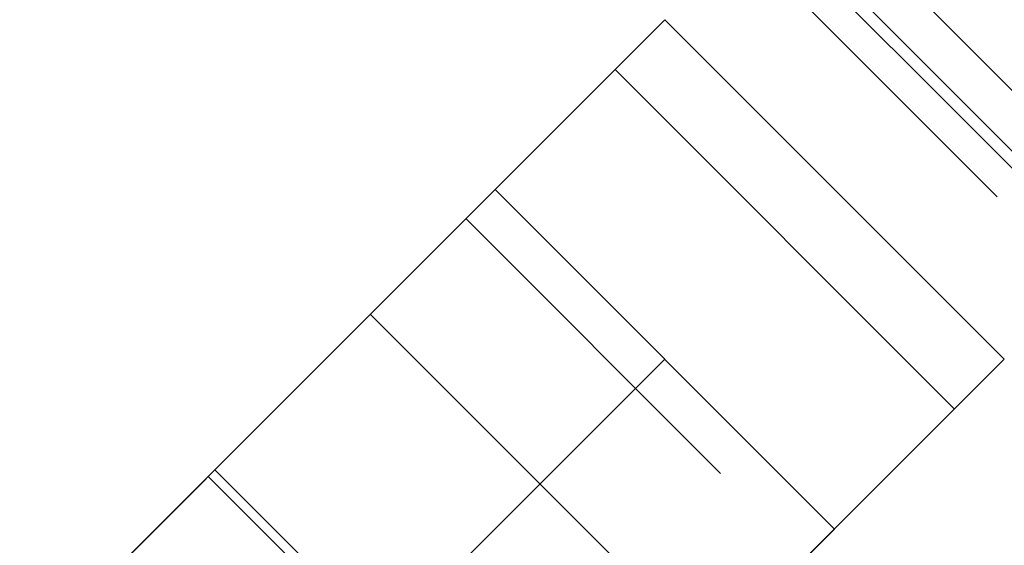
# Model space of a CAD drawing. Header units: millimetres. Extents: x -1030 to 192, y -442 to 180.
# Tile 192 of 256: x 139.15 to 143.25, y -382.69 to -380.5. Entities that reach past the tile are written whole.
import ezdxf

# ---------------------------------------------------------------- set-up
doc = ezdxf.new("R2010")
doc.units = ezdxf.units.MM
doc.header["$MEASUREMENT"] = 0
doc.layers.add('OVIDIO 120x60x72h', color=7, linetype='Continuous')

msp = doc.modelspace()

# ---------------------------------------------------------------- linework, layer by layer
at = {"layer": 'OVIDIO 120x60x72h', "extrusion": (-0.108979, 0.202852, 0.973126)}
for points in [[(38.868, 451.5685), (38.868, 612.2243)], [(38.868, 612.2243), (38.868, 451.5685)], [(38.5725, 612.2243), (38.5725, 451.5685)], [(38.2771, 612.2243), (38.2771, 451.5685)], [(38.2771, 451.5685), (38.2771, 612.2243)]]:
    msp.add_lwpolyline(points, dxfattribs=at)
at = {"layer": 'OVIDIO 120x60x72h', "extrusion": (-0.021464, 0.046296, 0.998697)}
msp.add_lwpolyline([(19.9294, 365.9942), (19.9294, 466.5073)], dxfattribs=at)
at = {"layer": 'OVIDIO 120x60x72h', "extrusion": (-0.235702, 0.235702, 0.942809)}
for points in [[(169.6528, 623.0175), (169.6528, 518.4771)], [(171.0609, 628.1882), (171.0609, 522.7802)], [(175.9098, 649.4132), (175.9098, 540.3354)], [(174.9611, 540.3354), (174.9611, 649.4132)], [(177.8072, 540.3354), (177.8072, 649.4132)], [(178.7558, 649.4132), (178.7558, 540.3354)]]:
    msp.add_lwpolyline(points, dxfattribs=at)
at = {"layer": 'OVIDIO 120x60x72h', "extrusion": (0.881274, 0.265352, -0.39108)}
for points in [[(-375.7164, 607.8304), (-417.5841, 662.2096)], [(-399.0446, 646.546), (-443.3575, 704.1011)]]:
    msp.add_lwpolyline(points, dxfattribs=at)
at = {"layer": 'OVIDIO 120x60x72h', "extrusion": (-0.202852, 0.108979, 0.973126)}
for points in [[(299.8346, 513.0026), (299.8346, 352.3468)], [(299.8346, 352.3468), (299.8346, 513.0026)], [(300.1301, 513.0026), (300.1301, 352.3468)], [(300.4256, 352.3468), (300.4256, 513.0026)], [(300.4256, 513.0026), (300.4256, 352.3468)]]:
    msp.add_lwpolyline(points, dxfattribs=at)
at = {"layer": 'OVIDIO 120x60x72h', "extrusion": (0.265352, 0.881274, 0.39108)}
msp.add_lwpolyline([(-262.6077, 775.0404), (-220.74, 720.6611)], dxfattribs=at)
at = {"layer": 'OVIDIO 120x60x72h', "extrusion": (-0.046296, 0.021464, 0.998697)}
for points in [[(310.702, 243.4754), (310.702, 344.7798)], [(312.1882, 244.4436), (312.1882, 344.9548)]]:
    msp.add_lwpolyline(points, dxfattribs=at)
at = {"layer": 'OVIDIO 120x60x72h', "extrusion": (-0.015219, -0.015219, 0.999768)}
for points in [[(153.0376, -369.2713), (143.66, -378.6467)], [(154.0981, -370.3321), (144.7206, -379.7074)], [(153.6739, -369.9078), (154.7763, -368.8056)], [(153.5678, -369.8017), (153.3151, -370.0543)], [(154.0981, -370.3321), (153.8454, -370.5847)], [(153.8454, -370.5847), (154.0981, -370.3321)]]:
    msp.add_lwpolyline(points, dxfattribs=at)
at = {"layer": 'OVIDIO 120x60x72h', "extrusion": (-0.000231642, 0.999884, 0.015217)}
for points in [[(-145.4573, 41.3084), (-138, 531.1403)], [(-146.5177, 41.3245), (-139.0604, 531.1576)]]:
    msp.add_lwpolyline(points, dxfattribs=at)
at = {"layer": 'OVIDIO 120x60x72h', "extrusion": (0.707107, -0.707107, 0)}
for points in [[(-166.7585, 35.5783), (-166.8029, 35.5788), (-166.8476, 35.5803), (-166.8928, 35.5828), (-166.9382, 35.5864), (-166.9839, 35.591), (-167.0299, 35.5968), (-167.076, 35.6037), (-167.1224, 35.6117), (-167.1689, 35.6209), (-167.2155, 35.6312), (-167.2621, 35.6428), (-167.3088, 35.6555), (-167.3554, 35.6695), (-167.402, 35.6847), (-167.4484, 35.7011), (-167.4947, 35.7187), (-167.5407, 35.7376), (-167.5865, 35.7578), (-167.632, 35.7791), (-167.6771, 35.8017), (-167.7218, 35.8256), (-167.766, 35.8506), (-167.8097, 35.8769), (-167.8529, 35.9043), (-167.8955, 35.9329), (-167.9374, 35.9627), (-167.9786, 35.9936), (-168.0191, 36.0256), (-168.0588, 36.0587), (-168.0976, 36.0928), (-168.1356, 36.128), (-168.1727, 36.1641), (-168.2088, 36.2012), (-168.244, 36.2392), (-168.2781, 36.278), (-168.3112, 36.3177), (-168.3432, 36.3582), (-168.3741, 36.3994), (-168.4039, 36.4413), (-168.4325, 36.4839), (-168.4599, 36.5271), (-168.4862, 36.5708), (-168.5112, 36.615), (-168.535, 36.6597), (-168.5576, 36.7048), (-168.579, 36.7503), (-168.5992, 36.7961), (-168.6181, 36.8421), (-168.6357, 36.8884), (-168.6521, 36.9348), (-168.6673, 36.9814), (-168.6813, 37.028), (-168.694, 37.0746), (-168.7056, 37.1213), (-168.7159, 37.1679), (-168.7251, 37.2144), (-168.7331, 37.2607), (-168.74, 37.3069), (-168.7457, 37.3529), (-168.7504, 37.3986), (-168.754, 37.444), (-168.7565, 37.4891), (-168.758, 37.5339), (-168.7585, 37.5783)], [(-168.7585, 37.5783), (-168.758, 37.5339), (-168.7565, 37.4891), (-168.754, 37.444), (-168.7504, 37.3986), (-168.7457, 37.3529), (-168.74, 37.3069), (-168.7331, 37.2607), (-168.7251, 37.2144), (-168.7159, 37.1679), (-168.7056, 37.1213), (-168.694, 37.0746), (-168.6813, 37.028), (-168.6673, 36.9814), (-168.6521, 36.9348), (-168.6357, 36.8884), (-168.6181, 36.8421), (-168.5992, 36.7961), (-168.579, 36.7503), (-168.5576, 36.7048), (-168.535, 36.6597), (-168.5112, 36.615), (-168.4862, 36.5708), (-168.4599, 36.5271), (-168.4325, 36.4839), (-168.4039, 36.4413), (-168.3741, 36.3994), (-168.3432, 36.3582), (-168.3112, 36.3177), (-168.2781, 36.278), (-168.244, 36.2392), (-168.2088, 36.2012), (-168.1727, 36.1641), (-168.1356, 36.128), (-168.0976, 36.0928), (-168.0588, 36.0587), (-168.0191, 36.0256), (-167.9786, 35.9936), (-167.9374, 35.9627), (-167.8955, 35.9329), (-167.8529, 35.9043), (-167.8097, 35.8769), (-167.766, 35.8506), (-167.7218, 35.8256), (-167.6771, 35.8017), (-167.632, 35.7791), (-167.5865, 35.7578), (-167.5407, 35.7376), (-167.4947, 35.7187), (-167.4484, 35.7011), (-167.402, 35.6847), (-167.3554, 35.6695), (-167.3088, 35.6555), (-167.2621, 35.6428), (-167.2155, 35.6312), (-167.1689, 35.6209), (-167.1224, 35.6117), (-167.076, 35.6037), (-167.0299, 35.5968), (-166.9839, 35.591), (-166.9382, 35.5864), (-166.8928, 35.5828), (-166.8476, 35.5803), (-166.8029, 35.5788), (-166.7585, 35.5783)], [(-168.7585, 37.5783), (-168.7578, 37.5282), (-168.756, 37.478), (-168.7528, 37.4279), (-168.7484, 37.3777), (-168.7427, 37.3277), (-168.7358, 37.2777), (-168.7276, 37.228), (-168.7181, 37.1785), (-168.7074, 37.1293), (-168.6955, 37.0804), (-168.6824, 37.0318), (-168.6681, 36.9837), (-168.6526, 36.9361), (-168.6359, 36.8889), (-168.6181, 36.8423), (-168.5992, 36.7962), (-168.5793, 36.7508), (-168.5582, 36.706), (-168.5362, 36.6619), (-168.5132, 36.6186), (-168.4892, 36.576), (-168.4643, 36.5341), (-168.4385, 36.4931), (-168.4118, 36.453), (-168.3844, 36.4136), (-168.3562, 36.3752), (-168.3272, 36.3377), (-168.2975, 36.3011), (-168.2672, 36.2654), (-168.2363, 36.2307), (-168.2047, 36.1969), (-168.1727, 36.1641), (-168.1399, 36.132), (-168.1061, 36.1005), (-168.0714, 36.0696), (-168.0357, 36.0392), (-167.9991, 36.0096), (-167.9616, 35.9806), (-167.9231, 35.9524), (-167.8838, 35.9249), (-167.8436, 35.8983), (-167.8026, 35.8725), (-167.7608, 35.8476), (-167.7182, 35.8236), (-167.6748, 35.8006), (-167.6308, 35.7785), (-167.586, 35.7575), (-167.5406, 35.7376), (-167.4945, 35.7187), (-167.4479, 35.7009), (-167.4007, 35.6842), (-167.3531, 35.6687), (-167.3049, 35.6544), (-167.2564, 35.6413), (-167.2075, 35.6294), (-167.1583, 35.6187), (-167.1088, 35.6092), (-167.059, 35.601), (-167.0091, 35.5941), (-166.9591, 35.5884), (-166.9089, 35.584), (-166.8588, 35.5808), (-166.8086, 35.5789), (-166.7585, 35.5783)], [(-169.93, 61.7499), (-169.8631, 61.6813), (-169.7974, 61.6107), (-169.7333, 61.5384), (-169.6706, 61.4642), (-169.6096, 61.3882), (-169.5503, 61.3105), (-169.4926, 61.2311), (-169.4368, 61.1501), (-169.3829, 61.0675), (-169.331, 60.9835), (-169.281, 60.8981), (-169.2331, 60.8113), (-169.1872, 60.7232), (-169.1436, 60.6339), (-169.1022, 60.5436), (-169.063, 60.4522), (-169.026, 60.3598), (-168.9915, 60.2666), (-168.9592, 60.1727), (-168.9293, 60.078), (-168.9018, 59.9827), (-168.8768, 59.887), (-168.8541, 59.7908), (-168.8339, 59.6943), (-168.816, 59.5976), (-168.8006, 59.5007), (-168.7877, 59.4038), (-168.7771, 59.3069), (-168.7689, 59.2101), (-168.7631, 59.1136), (-168.7596, 59.0173), (-168.7585, 58.9214)], [(-168.7585, 58.9214), (-168.7596, 59.0173), (-168.7631, 59.1136), (-168.7689, 59.2101), (-168.7771, 59.3069), (-168.7877, 59.4038), (-168.8006, 59.5007), (-168.816, 59.5976), (-168.8339, 59.6943), (-168.8541, 59.7908), (-168.8768, 59.887), (-168.9018, 59.9827), (-168.9293, 60.078), (-168.9592, 60.1727), (-168.9915, 60.2666), (-169.026, 60.3598), (-169.063, 60.4522), (-169.1022, 60.5436), (-169.1436, 60.6339), (-169.1872, 60.7232), (-169.2331, 60.8113), (-169.281, 60.8981), (-169.331, 60.9835), (-169.3829, 61.0675), (-169.4368, 61.1501), (-169.4926, 61.2311), (-169.5503, 61.3105), (-169.6096, 61.3882), (-169.6706, 61.4642), (-169.7333, 61.5384), (-169.7974, 61.6107), (-169.8631, 61.6813), (-169.93, 61.7499)], [(-169.7585, 35.5783), (-169.7342, 35.5786), (-169.7099, 35.5795), (-169.6856, 35.581), (-169.6612, 35.583), (-169.6367, 35.5857), (-169.6123, 35.589), (-169.588, 35.5929), (-169.5636, 35.5975), (-169.5394, 35.6026), (-169.5153, 35.6083), (-169.4912, 35.6147), (-169.4674, 35.6216), (-169.4436, 35.6292), (-169.4201, 35.6373), (-169.3968, 35.646), (-169.3737, 35.6553), (-169.3509, 35.6651), (-169.3284, 35.6755), (-169.3061, 35.6865), (-169.2842, 35.6979), (-169.2626, 35.7099), (-169.2413, 35.7224), (-169.2205, 35.7354), (-169.2, 35.7488), (-169.1799, 35.7627), (-169.1602, 35.777), (-169.1409, 35.7918), (-169.1221, 35.8069), (-169.1037, 35.8225), (-169.0858, 35.8384), (-169.0683, 35.8546), (-169.0514, 35.8712), (-169.0348, 35.8882), (-169.0186, 35.9056), (-169.0027, 35.9235), (-168.9871, 35.9419), (-168.972, 35.9607), (-168.9572, 35.98), (-168.9429, 35.9997), (-168.929, 36.0198), (-168.9155, 36.0403), (-168.9026, 36.0612), (-168.8901, 36.0824), (-168.8781, 36.104), (-168.8666, 36.126), (-168.8557, 36.1482), (-168.8453, 36.1708), (-168.8354, 36.1936), (-168.8262, 36.2166), (-168.8175, 36.24), (-168.8093, 36.2635), (-168.8018, 36.2872), (-168.7948, 36.3111), (-168.7885, 36.3351), (-168.7828, 36.3592), (-168.7776, 36.3835), (-168.7731, 36.4078), (-168.7692, 36.4322), (-168.7659, 36.4566), (-168.7632, 36.481), (-168.7611, 36.5054), (-168.7597, 36.5298), (-168.7588, 36.5541), (-168.7585, 36.5783)], [(-168.7585, 59.2873), (-168.7588, 59.3112), (-168.7596, 59.3353), (-168.7611, 59.3595), (-168.7631, 59.3836), (-168.7658, 59.4079), (-168.769, 59.4321), (-168.7729, 59.4563), (-168.7773, 59.4805), (-168.7824, 59.5046), (-168.788, 59.5287), (-168.7943, 59.5526), (-168.8012, 59.5764), (-168.8087, 59.6001), (-168.8167, 59.6236), (-168.8254, 59.6469), (-168.8346, 59.67), (-168.8444, 59.6928), (-168.8548, 59.7154), (-168.8657, 59.7377), (-168.8771, 59.7597), (-168.8891, 59.7814), (-168.9016, 59.8028), (-168.9146, 59.8238), (-168.9281, 59.8444), (-168.942, 59.8647), (-168.9564, 59.8845), (-168.9713, 59.904), (-168.9865, 59.923), (-169.0022, 59.9415), (-169.0182, 59.9596), (-169.0346, 59.9772), (-169.0514, 59.9944)], [(-169.7585, 35.5783), (-169.7363, 35.5785), (-169.7139, 35.5793), (-169.6913, 35.5806), (-169.6686, 35.5823), (-169.6458, 35.5847), (-169.6228, 35.5876), (-169.5997, 35.591), (-169.5765, 35.595), (-169.5533, 35.5996), (-169.53, 35.6048), (-169.5066, 35.6105), (-169.4833, 35.6169), (-169.46, 35.6239), (-169.4367, 35.6315), (-169.4135, 35.6397), (-169.3904, 35.6485), (-169.3674, 35.658), (-169.3445, 35.668), (-169.3217, 35.6787), (-169.2992, 35.69), (-169.2768, 35.7019), (-169.2547, 35.7145), (-169.2329, 35.7276), (-169.2113, 35.7413), (-169.19, 35.7556), (-169.169, 35.7705), (-169.1484, 35.7859), (-169.1282, 35.8019), (-169.1083, 35.8185), (-169.0889, 35.8356), (-169.0699, 35.8531), (-169.0514, 35.8712), (-169.0333, 35.8897), (-169.0157, 35.9087), (-168.9987, 35.9282), (-168.9821, 35.948), (-168.9661, 35.9682), (-168.9507, 35.9889), (-168.9358, 36.0098), (-168.9215, 36.0311), (-168.9078, 36.0527), (-168.8946, 36.0745), (-168.8821, 36.0967), (-168.8702, 36.119), (-168.8589, 36.1416), (-168.8482, 36.1643), (-168.8381, 36.1872), (-168.8287, 36.2102), (-168.8199, 36.2333), (-168.8117, 36.2566), (-168.8041, 36.2798), (-168.7971, 36.3031), (-168.7907, 36.3265), (-168.7849, 36.3498), (-168.7798, 36.3731), (-168.7752, 36.3963), (-168.7712, 36.4195), (-168.7677, 36.4426), (-168.7648, 36.4656), (-168.7625, 36.4884), (-168.7607, 36.5112), (-168.7595, 36.5337), (-168.7587, 36.5561), (-168.7585, 36.5783)], [(-168.7585, 36.5783), (-168.7587, 36.5561), (-168.7595, 36.5337), (-168.7607, 36.5112), (-168.7625, 36.4884), (-168.7648, 36.4656), (-168.7677, 36.4426), (-168.7712, 36.4195), (-168.7752, 36.3963), (-168.7798, 36.3731), (-168.7849, 36.3498), (-168.7907, 36.3265), (-168.7971, 36.3031), (-168.8041, 36.2798), (-168.8117, 36.2566), (-168.8199, 36.2333), (-168.8287, 36.2102), (-168.8381, 36.1872), (-168.8482, 36.1643), (-168.8589, 36.1416), (-168.8702, 36.119), (-168.8821, 36.0967), (-168.8946, 36.0745), (-168.9078, 36.0527), (-168.9215, 36.0311), (-168.9358, 36.0098), (-168.9507, 35.9889), (-168.9661, 35.9682), (-168.9821, 35.948), (-168.9987, 35.9282), (-169.0157, 35.9087), (-169.0333, 35.8897), (-169.0514, 35.8712), (-169.0699, 35.8531), (-169.0889, 35.8356), (-169.1083, 35.8185), (-169.1282, 35.8019), (-169.1484, 35.7859), (-169.169, 35.7705), (-169.19, 35.7556), (-169.2113, 35.7413), (-169.2329, 35.7276), (-169.2547, 35.7145), (-169.2768, 35.7019), (-169.2992, 35.69), (-169.3217, 35.6787), (-169.3445, 35.668), (-169.3674, 35.658), (-169.3904, 35.6485), (-169.4135, 35.6397), (-169.4367, 35.6315), (-169.46, 35.6239), (-169.4833, 35.6169), (-169.5066, 35.6105), (-169.53, 35.6048), (-169.5533, 35.5996), (-169.5765, 35.595), (-169.5997, 35.591), (-169.6228, 35.5876), (-169.6458, 35.5847), (-169.6686, 35.5823), (-169.6913, 35.5806), (-169.7139, 35.5793), (-169.7363, 35.5785), (-169.7585, 35.5783)], [(-168.7585, 59.2873), (-168.7588, 59.3112), (-168.7596, 59.3353), (-168.7611, 59.3595), (-168.7631, 59.3836), (-168.7658, 59.4079), (-168.769, 59.4321), (-168.7729, 59.4563), (-168.7773, 59.4805), (-168.7824, 59.5046), (-168.788, 59.5287), (-168.7943, 59.5526), (-168.8012, 59.5764), (-168.8087, 59.6001), (-168.8167, 59.6236), (-168.8254, 59.6469), (-168.8346, 59.67), (-168.8444, 59.6928), (-168.8548, 59.7154), (-168.8657, 59.7377), (-168.8771, 59.7597), (-168.8891, 59.7814), (-168.9016, 59.8028), (-168.9146, 59.8238), (-168.9281, 59.8444), (-168.942, 59.8647), (-168.9564, 59.8845), (-168.9713, 59.904), (-168.9865, 59.923), (-169.0022, 59.9415), (-169.0182, 59.9596), (-169.0346, 59.9772), (-169.0514, 59.9944)], [(-169.0514, 59.9944), (-169.0346, 59.9772), (-169.0182, 59.9596), (-169.0022, 59.9415), (-168.9865, 59.923), (-168.9713, 59.904), (-168.9564, 59.8845), (-168.942, 59.8647), (-168.9281, 59.8444), (-168.9146, 59.8238), (-168.9016, 59.8028), (-168.8891, 59.7814), (-168.8771, 59.7597), (-168.8657, 59.7377), (-168.8548, 59.7154), (-168.8444, 59.6928), (-168.8346, 59.67), (-168.8254, 59.6469), (-168.8167, 59.6236), (-168.8087, 59.6001), (-168.8012, 59.5764), (-168.7943, 59.5526), (-168.788, 59.5287), (-168.7824, 59.5046), (-168.7773, 59.4805), (-168.7729, 59.4563), (-168.769, 59.4321), (-168.7658, 59.4079), (-168.7631, 59.3836), (-168.7611, 59.3595), (-168.7596, 59.3353), (-168.7588, 59.3112), (-168.7585, 59.2873)]]:
    msp.add_lwpolyline(points, dxfattribs=at)
at = {"layer": 'OVIDIO 120x60x72h', "extrusion": (-9.85325e-08, 9.85312e-08, 1)}
for points in [[(142.4129, -379.9211), (143.4736, -380.9818)], [(143.4736, -380.9818), (142.4129, -379.9211)]]:
    msp.add_lwpolyline(points, dxfattribs=at)
at = {"layer": 'OVIDIO 120x60x72h'}
for points in [[(143.3472, -381.108), (142.2866, -380.0473)], [(143.3116, -381.1437), (142.2509, -380.083)], [(143.2209, -381.2343), (142.1603, -380.1736)], [(142.1603, -380.1736), (143.2209, -381.2343)], [(130.3816, -391.9523), (141.8367, -380.4972)], [(141.8367, -380.4972), (142.8974, -381.5579)], [(141.8367, -380.4972), (142.8974, -381.5579)], [(142.8974, -381.5579), (141.8367, -380.4972)], [(142.8974, -381.5579), (141.8367, -380.4972)], [(142.8974, -381.5579), (141.8367, -380.4972)], [(143.2509, -381.9114), (141.8367, -380.4972)], [(141.8367, -380.4972), (143.2509, -381.9114)], [(143.2509, -381.9114), (141.8367, -380.4972)], [(141.8367, -380.4972), (143.2509, -381.9114)], [(143.2509, -381.9114), (141.8367, -380.4972)], [(143.0438, -382.1185), (141.6296, -380.7043)], [(143.0438, -382.1185), (141.6296, -380.7043)], [(141.6296, -380.7043), (143.0438, -382.1185)], [(141.1296, -381.2043), (131.0887, -391.2452)], [(131.0887, -391.2452), (141.1296, -381.2043)], [(141.1296, -381.2043), (142.5438, -382.6185)], [(142.5438, -382.6185), (141.1296, -381.2043)], [(141.0083, -381.3256), (142.0689, -382.3863)], [(142.0689, -382.3863), (141.0083, -381.3256)], [(142.0242, -383.1382), (140.61, -381.7239)], [(131.7958, -393.3666), (143.2509, -381.9114)], [(131.7958, -391.9523), (141.8367, -381.9114)], [(141.0235, -383.4317), (139.9629, -382.371)], [(140.9954, -383.4598), (139.9347, -382.3992)], [(142.5438, -382.6185), (132.5029, -392.6595)], [(132.5029, -392.6595), (142.5438, -382.6185)]]:
    msp.add_lwpolyline(points, dxfattribs=at)
at = {"layer": 'OVIDIO 120x60x72h', "extrusion": (-0.324768, -0.324768, 0.888285)}
for points in [[(369.3458, 171.6007), (369.3458, 164.5143)], [(369.3458, 164.5143), (369.3458, 171.6007)], [(370.0958, 164.5143), (370.0958, 171.6007)], [(370.8458, 164.5143), (370.8458, 171.6007)], [(370.8458, 171.6007), (370.8458, 164.5143)]]:
    msp.add_lwpolyline(points, dxfattribs=at)
at = {"layer": 'OVIDIO 120x60x72h', "extrusion": (-0.707107, 0.707107, 0)}
for points in [[(166.7585, 35.5783), (166.8029, 35.5788), (166.8476, 35.5803), (166.8928, 35.5828), (166.9382, 35.5864), (166.9839, 35.591), (167.0299, 35.5968), (167.076, 35.6037), (167.1224, 35.6117), (167.1689, 35.6209), (167.2155, 35.6312), (167.2621, 35.6428), (167.3088, 35.6555), (167.3554, 35.6695), (167.402, 35.6847), (167.4484, 35.7011), (167.4947, 35.7187), (167.5407, 35.7376), (167.5865, 35.7578), (167.632, 35.7791), (167.6771, 35.8017), (167.7218, 35.8256), (167.766, 35.8506), (167.8097, 35.8769), (167.8529, 35.9043), (167.8955, 35.9329), (167.9374, 35.9627), (167.9786, 35.9936), (168.0191, 36.0256), (168.0588, 36.0587), (168.0976, 36.0928), (168.1356, 36.128), (168.1727, 36.1641), (168.2088, 36.2012), (168.244, 36.2392), (168.2781, 36.278), (168.3112, 36.3177), (168.3432, 36.3582), (168.3741, 36.3994), (168.4039, 36.4413), (168.4325, 36.4839), (168.4599, 36.5271), (168.4862, 36.5708), (168.5112, 36.615), (168.535, 36.6597), (168.5576, 36.7048), (168.579, 36.7503), (168.5992, 36.7961), (168.6181, 36.8421), (168.6357, 36.8884), (168.6521, 36.9348), (168.6673, 36.9814), (168.6813, 37.028), (168.694, 37.0746), (168.7056, 37.1213), (168.7159, 37.1679), (168.7251, 37.2144), (168.7331, 37.2607), (168.74, 37.3069), (168.7457, 37.3529), (168.7504, 37.3986), (168.754, 37.444), (168.7565, 37.4891), (168.758, 37.5339), (168.7585, 37.5783)], [(168.7585, 37.5783), (168.758, 37.5339), (168.7565, 37.4891), (168.754, 37.444), (168.7504, 37.3986), (168.7457, 37.3529), (168.74, 37.3069), (168.7331, 37.2607), (168.7251, 37.2144), (168.7159, 37.1679), (168.7056, 37.1213), (168.694, 37.0746), (168.6813, 37.028), (168.6673, 36.9814), (168.6521, 36.9348), (168.6357, 36.8884), (168.6181, 36.8421), (168.5992, 36.7961), (168.579, 36.7503), (168.5576, 36.7048), (168.535, 36.6597), (168.5112, 36.615), (168.4862, 36.5708), (168.4599, 36.5271), (168.4325, 36.4839), (168.4039, 36.4413), (168.3741, 36.3994), (168.3432, 36.3582), (168.3112, 36.3177), (168.2781, 36.278), (168.244, 36.2392), (168.2088, 36.2012), (168.1727, 36.1641), (168.1356, 36.128), (168.0976, 36.0928), (168.0588, 36.0587), (168.0191, 36.0256), (167.9786, 35.9936), (167.9374, 35.9627), (167.8955, 35.9329), (167.8529, 35.9043), (167.8097, 35.8769), (167.766, 35.8506), (167.7218, 35.8256), (167.6771, 35.8017), (167.632, 35.7791), (167.5865, 35.7578), (167.5407, 35.7376), (167.4947, 35.7187), (167.4484, 35.7011), (167.402, 35.6847), (167.3554, 35.6695), (167.3088, 35.6555), (167.2621, 35.6428), (167.2155, 35.6312), (167.1689, 35.6209), (167.1224, 35.6117), (167.076, 35.6037), (167.0299, 35.5968), (166.9839, 35.591), (166.9382, 35.5864), (166.8928, 35.5828), (166.8476, 35.5803), (166.8029, 35.5788), (166.7585, 35.5783)], [(168.7585, 36.5783), (168.7587, 36.5561), (168.7595, 36.5337), (168.7607, 36.5112), (168.7625, 36.4884), (168.7648, 36.4656), (168.7677, 36.4426), (168.7712, 36.4195), (168.7752, 36.3963), (168.7798, 36.3731), (168.7849, 36.3498), (168.7907, 36.3265), (168.7971, 36.3031), (168.8041, 36.2798), (168.8117, 36.2566), (168.8199, 36.2333), (168.8287, 36.2102), (168.8381, 36.1872), (168.8482, 36.1643), (168.8589, 36.1416), (168.8702, 36.119), (168.8821, 36.0967), (168.8946, 36.0745), (168.9078, 36.0527), (168.9215, 36.0311), (168.9358, 36.0098), (168.9507, 35.9889), (168.9661, 35.9682), (168.9821, 35.948), (168.9987, 35.9282), (169.0157, 35.9087), (169.0333, 35.8897), (169.0514, 35.8712), (169.0699, 35.8531), (169.0889, 35.8356), (169.1083, 35.8185), (169.1282, 35.8019), (169.1484, 35.7859), (169.169, 35.7705), (169.19, 35.7556), (169.2113, 35.7413), (169.2329, 35.7276), (169.2547, 35.7145), (169.2768, 35.7019), (169.2992, 35.69), (169.3217, 35.6787), (169.3445, 35.668), (169.3674, 35.658), (169.3904, 35.6485), (169.4135, 35.6397), (169.4367, 35.6315), (169.46, 35.6239), (169.4833, 35.6169), (169.5066, 35.6105), (169.53, 35.6048), (169.5533, 35.5996), (169.5765, 35.595), (169.5997, 35.591), (169.6228, 35.5876), (169.6458, 35.5847), (169.6686, 35.5823), (169.6913, 35.5806), (169.7139, 35.5793), (169.7363, 35.5785), (169.7585, 35.5783)], [(169.7585, 35.5783), (169.7363, 35.5785), (169.7139, 35.5793), (169.6913, 35.5806), (169.6686, 35.5823), (169.6458, 35.5847), (169.6228, 35.5876), (169.5997, 35.591), (169.5765, 35.595), (169.5533, 35.5996), (169.53, 35.6048), (169.5066, 35.6105), (169.4833, 35.6169), (169.46, 35.6239), (169.4367, 35.6315), (169.4135, 35.6397), (169.3904, 35.6485), (169.3674, 35.658), (169.3445, 35.668), (169.3217, 35.6787), (169.2992, 35.69), (169.2768, 35.7019), (169.2547, 35.7145), (169.2329, 35.7276), (169.2113, 35.7413), (169.19, 35.7556), (169.169, 35.7705), (169.1484, 35.7859), (169.1282, 35.8019), (169.1083, 35.8185), (169.0889, 35.8356), (169.0699, 35.8531), (169.0514, 35.8712), (169.0333, 35.8897), (169.0157, 35.9087), (168.9987, 35.9282), (168.9821, 35.948), (168.9661, 35.9682), (168.9507, 35.9889), (168.9358, 36.0098), (168.9215, 36.0311), (168.9078, 36.0527), (168.8946, 36.0745), (168.8821, 36.0967), (168.8702, 36.119), (168.8589, 36.1416), (168.8482, 36.1643), (168.8381, 36.1872), (168.8287, 36.2102), (168.8199, 36.2333), (168.8117, 36.2566), (168.8041, 36.2798), (168.7971, 36.3031), (168.7907, 36.3265), (168.7849, 36.3498), (168.7798, 36.3731), (168.7752, 36.3963), (168.7712, 36.4195), (168.7677, 36.4426), (168.7648, 36.4656), (168.7625, 36.4884), (168.7607, 36.5112), (168.7595, 36.5337), (168.7587, 36.5561), (168.7585, 36.5783)], [(169.0514, 59.9944), (169.0346, 59.9772), (169.0182, 59.9596), (169.0022, 59.9415), (168.9865, 59.923), (168.9713, 59.904), (168.9564, 59.8845), (168.942, 59.8647), (168.9281, 59.8444), (168.9146, 59.8238), (168.9016, 59.8028), (168.8891, 59.7814), (168.8771, 59.7597), (168.8657, 59.7377), (168.8548, 59.7154), (168.8444, 59.6928), (168.8346, 59.67), (168.8254, 59.6469), (168.8167, 59.6236), (168.8087, 59.6001), (168.8012, 59.5764), (168.7943, 59.5526), (168.788, 59.5287), (168.7824, 59.5046), (168.7773, 59.4805), (168.7729, 59.4563), (168.769, 59.4321), (168.7658, 59.4079), (168.7631, 59.3836), (168.7611, 59.3595), (168.7596, 59.3353), (168.7588, 59.3112), (168.7585, 59.2873)], [(168.7585, 59.2873), (168.7588, 59.3112), (168.7596, 59.3353), (168.7611, 59.3595), (168.7631, 59.3836), (168.7658, 59.4079), (168.769, 59.4321), (168.7729, 59.4563), (168.7773, 59.4805), (168.7824, 59.5046), (168.788, 59.5287), (168.7943, 59.5526), (168.8012, 59.5764), (168.8087, 59.6001), (168.8167, 59.6236), (168.8254, 59.6469), (168.8346, 59.67), (168.8444, 59.6928), (168.8548, 59.7154), (168.8657, 59.7377), (168.8771, 59.7597), (168.8891, 59.7814), (168.9016, 59.8028), (168.9146, 59.8238), (168.9281, 59.8444), (168.942, 59.8647), (168.9564, 59.8845), (168.9713, 59.904), (168.9865, 59.923), (169.0022, 59.9415), (169.0182, 59.9596), (169.0346, 59.9772), (169.0514, 59.9944)], [(169.93, 61.7499), (169.8631, 61.6813), (169.7974, 61.6107), (169.7333, 61.5384), (169.6706, 61.4642), (169.6096, 61.3882), (169.5503, 61.3105), (169.4926, 61.2311), (169.4368, 61.1501), (169.3829, 61.0675), (169.331, 60.9835), (169.281, 60.8981), (169.2331, 60.8113), (169.1872, 60.7232), (169.1436, 60.6339), (169.1022, 60.5436), (169.063, 60.4522), (169.026, 60.3598), (168.9915, 60.2666), (168.9592, 60.1727), (168.9293, 60.078), (168.9018, 59.9827), (168.8768, 59.887), (168.8541, 59.7908), (168.8339, 59.6943), (168.816, 59.5976), (168.8006, 59.5007), (168.7877, 59.4038), (168.7771, 59.3069), (168.7689, 59.2101), (168.7631, 59.1136), (168.7596, 59.0173), (168.7585, 58.9214)], [(168.7585, 58.9214), (168.7596, 59.0173), (168.7631, 59.1136), (168.7689, 59.2101), (168.7771, 59.3069), (168.7877, 59.4038), (168.8006, 59.5007), (168.816, 59.5976), (168.8339, 59.6943), (168.8541, 59.7908), (168.8768, 59.887), (168.9018, 59.9827), (168.9293, 60.078), (168.9592, 60.1727), (168.9915, 60.2666), (169.026, 60.3598), (169.063, 60.4522), (169.1022, 60.5436), (169.1436, 60.6339), (169.1872, 60.7232), (169.2331, 60.8113), (169.281, 60.8981), (169.331, 60.9835), (169.3829, 61.0675), (169.4368, 61.1501), (169.4926, 61.2311), (169.5503, 61.3105), (169.6096, 61.3882), (169.6706, 61.4642), (169.7333, 61.5384), (169.7974, 61.6107), (169.8631, 61.6813), (169.93, 61.7499)], [(169.93, 61.7499), (169.8631, 61.6813), (169.7974, 61.6107), (169.7333, 61.5384), (169.6706, 61.4642), (169.6096, 61.3882), (169.5503, 61.3105), (169.4926, 61.2311), (169.4368, 61.1501), (169.3829, 61.0675), (169.331, 60.9835), (169.281, 60.8981), (169.2331, 60.8113), (169.1872, 60.7232), (169.1436, 60.6339), (169.1022, 60.5436), (169.063, 60.4522), (169.026, 60.3598), (168.9915, 60.2666), (168.9592, 60.1727), (168.9293, 60.078), (168.9018, 59.9827), (168.8768, 59.887), (168.8541, 59.7908), (168.8339, 59.6943), (168.816, 59.5976), (168.8006, 59.5007), (168.7877, 59.4038), (168.7771, 59.3069), (168.7689, 59.2101), (168.7631, 59.1136), (168.7596, 59.0173), (168.7585, 58.9214)]]:
    msp.add_lwpolyline(points, dxfattribs=at)
at = {"layer": 'OVIDIO 120x60x72h', "extrusion": (1, 0, 0)}
for points in [[(-380.4972, 58.9214), (-380.4972, 37.5783)], [(-380.4972, 37.5783), (-380.4972, 58.9214)], [(-380.4972, 59.2873), (-380.4972, 36.5783)], [(-381.0275, 37.5783), (-381.0275, 58.9214)], [(-381.2043, 59.2873), (-381.2043, 36.5783)], [(-381.5579, 37.5783), (-381.5579, 58.9214)], [(-381.5579, 58.9214), (-381.5579, 37.5783)], [(-381.9114, 36.5783), (-381.9114, 59.2873)], [(-381.9114, 59.2873), (-381.9114, 36.5783)]]:
    msp.add_lwpolyline(points, dxfattribs=at)
at = {"layer": 'OVIDIO 120x60x72h', "extrusion": (0.866025, -0.288675, 0.408248)}
for points in [[(-318.9601, -46.0753), (-316.3806, -49.2345)], [(-316.3806, -49.2345), (-318.9601, -46.0753)], [(-319.8112, -44.2325), (-317.1665, -47.4715)], [(-317.1665, -47.4715), (-319.8112, -44.2325)], [(-317.502, -47.7454), (-320.1466, -44.5063)], [(-317.8374, -48.0193), (-320.4821, -44.7802)], [(-320.4821, -44.7802), (-317.8374, -48.0193)]]:
    msp.add_lwpolyline(points, dxfattribs=at)
at = {"layer": 'OVIDIO 120x60x72h', "extrusion": (-0.288675, 0.866025, 0.408248)}
for points in [[(-11.8401, 224.0219), (-14.4196, 220.8627)], [(-14.8668, 221.2279), (-12.2873, 224.3871)], [(-12.2873, 224.3871), (-14.8668, 221.2279)]]:
    msp.add_lwpolyline(points, dxfattribs=at)

doc.saveas('drawing.dxf')
